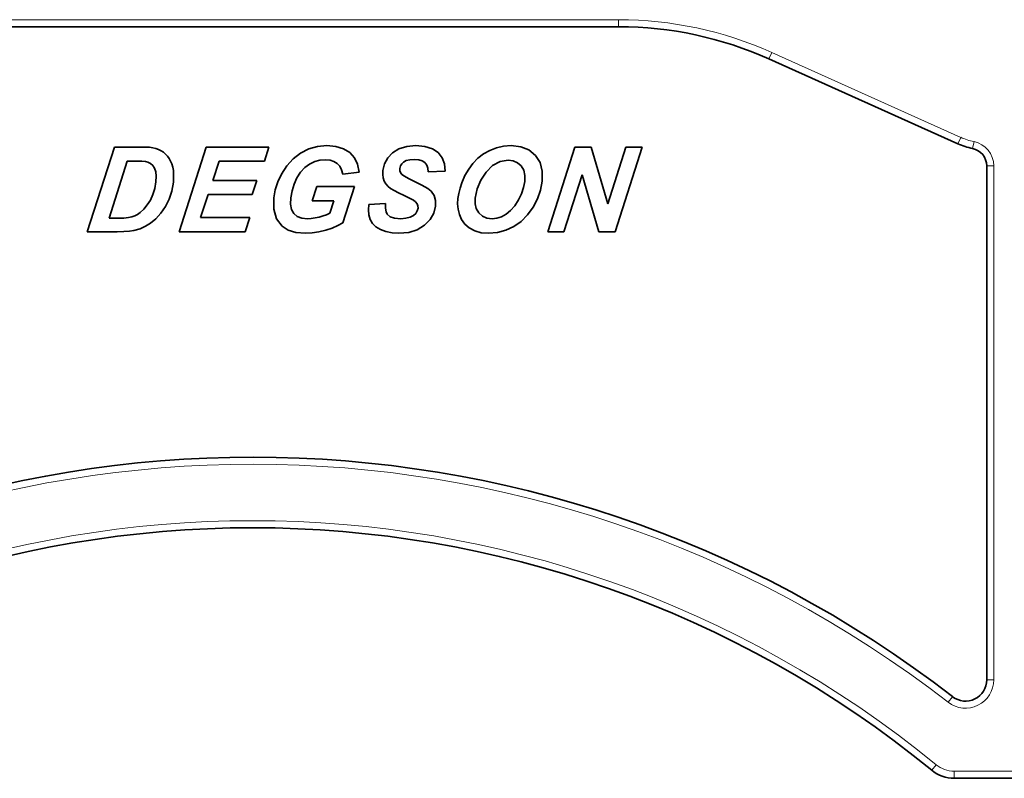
# Model space of a CAD drawing. Header units: millimetres. Extents: x 6 to 292, y 26 to 225.
# Tile 20 of 26: x 221 to 235, y 108 to 118. Entities that reach past the tile are written whole.
import ezdxf

# ---------------------------------------------------------------- set-up
doc = ezdxf.new("R2010")
doc.units = ezdxf.units.MM
doc.layers.add('可见', color=7, linetype='Continuous')
doc.layers.add('相切', color=7, linetype='Continuous')
doc.layers.add('尺寸层', color=5, linetype='Continuous', lineweight=13)

# ---------------------------------------------------------------- blocks, each defined once
blk = doc.blocks.new('SE4')
at = {"layer": '可见', "color": 7, "linetype": 'Continuous', "lineweight": 35}
for p, q in [((219.198, 118.227), (229.564, 118.227)), ((231.693, 117.77), (234.371, 116.568)), ((225.295, 116.53), (225.429, 116.542)), ((225.429, 116.542), (225.557, 116.531)), ((226.56, 116.531), (226.689, 116.542)), ((226.689, 116.542), (226.818, 116.531)), ((227.932, 116.535), (228.04, 116.542)), ((228.04, 116.542), (228.177, 116.527)), ((222.031, 115.321), (222.416, 116.522)), ((222.416, 116.522), (222.74, 116.522)), ((222.74, 116.522), (222.819, 116.521)), ((222.819, 116.521), (222.877, 116.52)), ((222.877, 116.52), (222.912, 116.518)), ((222.912, 116.518), (222.959, 116.511)), ((222.959, 116.511), (223.003, 116.501)), ((223.003, 116.501), (223.042, 116.487)), ((223.042, 116.487), (223.078, 116.47)), ((223.078, 116.47), (223.111, 116.449)), ((223.111, 116.449), (223.141, 116.423)), ((223.141, 116.423), (223.168, 116.394)), ((223.332, 115.321), (223.716, 116.522)), ((223.716, 116.522), (224.606, 116.522)), ((224.606, 116.522), (224.542, 116.321)), ((224.951, 116.355), (225.055, 116.436)), ((225.055, 116.436), (225.17, 116.495)), ((225.17, 116.495), (225.295, 116.53)), ((225.557, 116.531), (225.665, 116.499)), ((225.665, 116.499), (225.752, 116.445)), ((225.752, 116.445), (225.818, 116.371)), ((226.291, 116.37), (226.36, 116.442)), ((226.36, 116.442), (226.45, 116.498)), ((226.45, 116.498), (226.56, 116.531)), ((226.818, 116.531), (226.924, 116.498)), ((226.924, 116.498), (227.005, 116.443)), ((227.005, 116.443), (227.063, 116.37)), ((227.569, 116.363), (227.648, 116.424)), ((227.648, 116.424), (227.736, 116.474)), ((227.736, 116.474), (227.831, 116.512)), ((227.831, 116.512), (227.932, 116.535)), ((228.177, 116.527), (228.292, 116.481)), ((228.292, 116.481), (228.384, 116.404)), ((228.384, 116.404), (228.449, 116.301)), ((228.559, 115.321), (228.943, 116.522)), ((228.943, 116.522), (229.174, 116.522)), ((229.174, 116.522), (229.41, 115.718)), ((229.41, 115.718), (229.667, 116.522)), ((229.897, 116.522), (229.513, 115.321)), ((229.667, 116.522), (229.897, 116.522)), ((222.599, 116.323), (222.34, 115.514)), ((222.742, 116.323), (222.599, 116.323)), ((222.807, 116.322), (222.742, 116.323)), ((222.857, 116.317), (222.807, 116.322)), ((222.892, 116.309), (222.857, 116.317)), ((222.928, 116.29), (222.892, 116.309)), ((222.959, 116.261), (222.928, 116.29)), ((223.168, 116.394), (223.192, 116.36)), ((223.192, 116.36), (223.213, 116.323)), ((223.213, 116.323), (223.23, 116.283)), ((223.23, 116.283), (223.243, 116.238)), ((223.899, 116.321), (223.812, 116.048)), ((224.542, 116.321), (223.899, 116.321)), ((224.861, 116.255), (224.951, 116.355)), ((225.182, 116.28), (225.115, 116.231)), ((225.255, 116.315), (225.182, 116.28)), ((225.33, 116.335), (225.255, 116.315)), ((225.409, 116.342), (225.33, 116.335)), ((225.473, 116.337), (225.409, 116.342)), ((225.527, 116.319), (225.473, 116.337)), ((225.573, 116.291), (225.527, 116.319)), ((225.61, 116.251), (225.573, 116.291)), ((225.818, 116.371), (225.863, 116.277)), ((225.863, 116.277), (225.887, 116.164)), ((226.222, 116.191), (226.245, 116.286)), ((226.245, 116.286), (226.291, 116.37)), ((226.488, 116.284), (226.47, 116.254)), ((226.515, 116.31), (226.488, 116.284)), ((226.553, 116.33), (226.515, 116.31)), ((226.603, 116.342), (226.553, 116.33)), ((226.666, 116.346), (226.603, 116.342)), ((226.729, 116.341), (226.666, 116.346)), ((226.779, 116.326), (226.729, 116.341)), ((226.818, 116.301), (226.779, 116.326)), ((226.844, 116.266), (226.818, 116.301)), ((226.86, 116.222), (226.844, 116.266)), ((227.063, 116.37), (227.095, 116.282)), ((227.095, 116.282), (227.103, 116.179)), ((227.438, 116.208), (227.499, 116.291)), ((227.499, 116.291), (227.569, 116.363)), ((227.882, 116.317), (227.777, 116.261)), ((227.997, 116.336), (227.882, 116.317)), ((228.07, 116.327), (227.997, 116.336)), ((228.132, 116.3), (228.07, 116.327)), ((228.182, 116.255), (228.132, 116.3)), ((228.449, 116.301), (228.481, 116.179)), ((222.985, 116.223), (222.959, 116.261)), ((223.002, 116.173), (222.985, 116.223)), ((223.009, 116.109), (223.002, 116.173)), ((223.243, 116.238), (223.252, 116.19)), ((223.252, 116.19), (223.256, 116.137)), ((223.256, 116.137), (223.256, 116.082)), ((224.733, 116.027), (224.784, 116.136)), ((224.784, 116.136), (224.861, 116.255)), ((225.056, 116.167), (225.004, 116.088)), ((225.115, 116.231), (225.056, 116.167)), ((225.636, 116.2), (225.61, 116.251)), ((225.654, 116.138), (225.636, 116.2)), ((225.887, 116.164), (225.654, 116.138)), ((226.22, 116.135), (226.222, 116.191)), ((226.227, 116.085), (226.22, 116.135)), ((226.47, 116.254), (226.461, 116.219)), ((226.461, 116.219), (226.462, 116.187)), ((226.462, 116.187), (226.473, 116.159)), ((226.473, 116.159), (226.492, 116.134)), ((226.492, 116.134), (226.527, 116.108)), ((226.865, 116.169), (226.86, 116.222)), ((227.103, 116.179), (226.865, 116.169)), ((227.385, 116.117), (227.438, 116.208)), ((227.684, 116.167), (227.608, 116.051)), ((227.777, 116.261), (227.684, 116.167)), ((228.218, 116.195), (228.182, 116.255)), ((228.235, 116.12), (228.218, 116.195)), ((228.481, 116.179), (228.481, 116.037)), ((229.048, 116.128), (228.789, 115.321)), ((229.282, 115.321), (229.048, 116.128)), ((234.781, 116.256), (234.781, 108.97)), ((222.988, 115.936), (223.005, 116.031)), ((223.005, 116.031), (223.009, 116.109)), ((223.252, 116.024), (223.23, 115.899)), ((223.256, 116.082), (223.252, 116.024)), ((223.812, 116.048), (224.433, 116.048)), ((224.433, 116.048), (224.369, 115.848)), ((224.697, 115.915), (224.733, 116.027)), ((224.963, 115.998), (224.934, 115.903)), ((225.004, 116.088), (224.963, 115.998)), ((226.242, 116.039), (226.227, 116.085)), ((226.265, 115.999), (226.242, 116.039)), ((226.295, 115.964), (226.265, 115.999)), ((226.527, 116.108), (226.583, 116.077)), ((226.583, 116.077), (226.659, 116.04)), ((226.659, 116.04), (226.775, 115.984)), ((226.775, 115.984), (226.857, 115.936)), ((227.315, 115.939), (227.341, 116.016)), ((227.341, 116.016), (227.385, 116.117)), ((227.608, 116.051), (227.556, 115.928)), ((228.217, 115.947), (228.234, 116.033)), ((228.234, 116.033), (228.235, 116.12)), ((228.481, 116.037), (228.457, 115.911)), ((222.926, 115.77), (222.962, 115.849)), ((222.962, 115.849), (222.988, 115.936)), ((223.23, 115.899), (223.192, 115.784)), ((223.747, 115.848), (223.636, 115.522)), ((224.369, 115.848), (223.747, 115.848)), ((224.677, 115.8), (224.697, 115.915)), ((224.934, 115.903), (224.916, 115.803)), ((225.22, 115.761), (225.284, 115.962)), ((225.284, 115.962), (225.821, 115.962)), ((225.821, 115.962), (225.656, 115.447)), ((226.332, 115.934), (226.295, 115.964)), ((226.38, 115.905), (226.332, 115.934)), ((226.444, 115.871), (226.38, 115.905)), ((226.524, 115.833), (226.444, 115.871)), ((226.857, 115.936), (226.907, 115.895)), ((226.907, 115.895), (226.947, 115.835)), ((227.284, 115.792), (227.296, 115.864)), ((227.296, 115.864), (227.315, 115.939)), ((227.556, 115.928), (227.529, 115.797)), ((228.144, 115.772), (228.188, 115.86)), ((228.188, 115.86), (228.217, 115.947)), ((228.457, 115.911), (228.413, 115.789)), ((222.882, 115.702), (222.926, 115.77)), ((223.192, 115.784), (223.14, 115.679)), ((224.677, 115.64), (224.677, 115.8)), ((224.916, 115.803), (224.914, 115.711)), ((224.914, 115.711), (224.928, 115.636)), ((225.526, 115.761), (225.22, 115.761)), ((225.469, 115.583), (225.526, 115.761)), ((226.018, 115.633), (226.023, 115.71)), ((226.023, 115.71), (226.26, 115.722)), ((226.26, 115.722), (226.258, 115.656)), ((226.601, 115.796), (226.524, 115.833)), ((226.655, 115.767), (226.601, 115.796)), ((226.685, 115.745), (226.655, 115.767)), ((226.707, 115.719), (226.685, 115.745)), ((226.719, 115.689), (226.707, 115.719)), ((226.947, 115.835), (226.968, 115.765)), ((226.968, 115.765), (226.968, 115.685)), ((227.281, 115.716), (227.284, 115.792)), ((227.289, 115.64), (227.281, 115.716)), ((227.529, 115.797), (227.529, 115.719)), ((227.529, 115.719), (227.546, 115.65)), ((228.092, 115.69), (228.144, 115.772)), ((228.413, 115.789), (228.351, 115.669)), ((222.705, 115.545), (222.745, 115.566)), ((222.745, 115.566), (222.783, 115.594)), ((222.783, 115.594), (222.835, 115.643)), ((222.835, 115.643), (222.882, 115.702)), ((223.076, 115.586), (223.005, 115.506)), ((223.14, 115.679), (223.076, 115.586)), ((224.716, 115.507), (224.677, 115.64)), ((224.928, 115.636), (224.96, 115.579)), ((224.96, 115.579), (225.009, 115.539)), ((225.424, 115.563), (225.469, 115.583)), ((226.024, 115.562), (226.018, 115.633)), ((226.258, 115.656), (226.266, 115.605)), ((226.266, 115.605), (226.281, 115.571)), ((226.281, 115.571), (226.323, 115.535)), ((226.654, 115.55), (226.688, 115.581)), ((226.688, 115.581), (226.709, 115.616)), ((226.709, 115.616), (226.72, 115.655)), ((226.72, 115.655), (226.719, 115.689)), ((226.943, 115.584), (226.891, 115.493)), ((226.968, 115.685), (226.943, 115.584)), ((227.307, 115.565), (227.289, 115.64)), ((227.546, 115.65), (227.581, 115.59)), ((227.581, 115.59), (227.632, 115.543)), ((227.903, 115.535), (227.97, 115.572)), ((227.97, 115.572), (228.033, 115.623)), ((228.033, 115.623), (228.092, 115.69)), ((228.351, 115.669), (228.272, 115.56)), ((222.34, 115.514), (222.465, 115.514)), ((222.465, 115.514), (222.548, 115.516)), ((222.548, 115.516), (222.614, 115.522)), ((222.614, 115.522), (222.664, 115.531)), ((222.664, 115.531), (222.705, 115.545)), ((222.927, 115.441), (222.859, 115.399)), ((223.005, 115.506), (222.927, 115.441)), ((223.636, 115.522), (224.335, 115.522)), ((224.335, 115.522), (224.27, 115.321)), ((224.794, 115.401), (224.716, 115.507)), ((225.009, 115.539), (225.073, 115.515)), ((225.073, 115.515), (225.154, 115.507)), ((225.154, 115.507), (225.207, 115.509)), ((225.207, 115.509), (225.262, 115.517)), ((225.262, 115.517), (225.319, 115.529)), ((225.319, 115.529), (225.374, 115.545)), ((225.374, 115.545), (225.424, 115.563)), ((225.656, 115.447), (225.583, 115.408)), ((226.043, 115.497), (226.024, 115.562)), ((226.075, 115.44), (226.043, 115.497)), ((226.123, 115.392), (226.075, 115.44)), ((226.323, 115.535), (226.388, 115.514)), ((226.388, 115.514), (226.474, 115.507)), ((226.474, 115.507), (226.548, 115.512)), ((226.548, 115.512), (226.608, 115.526)), ((226.608, 115.526), (226.654, 115.55)), ((226.891, 115.493), (226.812, 115.413)), ((227.338, 115.494), (227.307, 115.565)), ((227.385, 115.431), (227.338, 115.494)), ((227.447, 115.376), (227.385, 115.431)), ((227.632, 115.543), (227.695, 115.515)), ((227.695, 115.515), (227.77, 115.506)), ((227.77, 115.506), (227.837, 115.513)), ((227.837, 115.513), (227.903, 115.535)), ((228.181, 115.468), (228.078, 115.395)), ((228.272, 115.56), (228.181, 115.468)), ((222.454, 115.321), (222.031, 115.321)), ((222.552, 115.323), (222.454, 115.321)), ((222.632, 115.329), (222.552, 115.323)), ((222.693, 115.339), (222.632, 115.329)), ((222.781, 115.365), (222.693, 115.339)), ((222.859, 115.399), (222.781, 115.365)), ((224.27, 115.321), (223.332, 115.321)), ((224.879, 115.345), (224.794, 115.401)), ((224.989, 115.312), (224.879, 115.345)), ((225.125, 115.3), (224.989, 115.312)), ((225.22, 115.305), (225.125, 115.3)), ((225.316, 115.319), (225.22, 115.305)), ((225.411, 115.343), (225.316, 115.319)), ((225.502, 115.374), (225.411, 115.343)), ((225.583, 115.408), (225.502, 115.374)), ((226.187, 115.352), (226.123, 115.392)), ((226.264, 115.324), (226.187, 115.352)), ((226.351, 115.306), (226.264, 115.324)), ((226.449, 115.3), (226.351, 115.306)), ((226.589, 115.313), (226.449, 115.3)), ((226.71, 115.35), (226.589, 115.313)), ((226.812, 115.413), (226.71, 115.35)), ((227.524, 115.333), (227.447, 115.376)), ((227.615, 115.308), (227.524, 115.333)), ((227.72, 115.3), (227.615, 115.308)), ((227.846, 115.31), (227.72, 115.3)), ((227.965, 115.342), (227.846, 115.31)), ((228.078, 115.395), (227.965, 115.342)), ((228.789, 115.321), (228.559, 115.321)), ((229.513, 115.321), (229.282, 115.321)), ((235.619, 107.577), (234.319, 107.577))]:
    blk.add_line(p, q, dxfattribs=at)
for centre, radius, start, end in [((229.564, 113.027), 5.2, 65.8209, 90), ((234.781, 117.481), 1, 245.8209, 258.463), ((234.531, 116.256), 0.25, 0, 78.463), ((224.375, 95.927), 16.2, 52.2341, 127.7202), ((224.375, 95.927), 15.2, 50.7041, 129.2959), ((234.481, 108.97), 0.3, 232.2341, 0), ((234.319, 108.077), 0.5, 230.7041, 270)]:
    blk.add_arc(centre, radius, start, end, dxfattribs=at)
at = {"layer": '相切', "color": 7, "linetype": 'Continuous', "lineweight": 13}
for p, q in [((219.198, 118.327), (229.564, 118.327)), ((229.564, 118.227), (229.564, 118.327)), ((231.693, 117.77), (231.734, 117.862)), ((231.734, 117.862), (234.412, 116.659)), ((234.371, 116.568), (234.412, 116.659)), ((234.581, 116.501), (234.601, 116.599)), ((234.781, 116.256), (234.881, 116.256)), ((234.881, 116.256), (234.881, 108.97)), ((234.781, 108.97), (234.881, 108.97)), ((234.297, 108.733), (234.236, 108.654)), ((234.065, 107.767), (234.002, 107.69)), ((234.319, 107.677), (234.319, 107.577)), ((235.619, 107.677), (234.319, 107.677))]:
    blk.add_line(p, q, dxfattribs=at)
for centre, radius, start, end in [((229.564, 113.027), 5.3, 65.8209, 90), ((234.781, 117.481), 0.9, 245.8209, 258.463), ((234.531, 116.256), 0.35, 0, 78.463), ((224.375, 95.927), 16.1, 52.2341, 127.7202), ((224.375, 95.927), 15.3, 50.7041, 129.2959), ((234.481, 108.97), 0.4, 232.2341, 0), ((234.319, 108.077), 0.4, 230.7041, 270)]:
    blk.add_arc(centre, radius, start, end, dxfattribs=at)

msp = doc.modelspace()

# ---------------------------------------------------------------- block references
at = {"layer": '尺寸层'}
msp.add_blockref('SE4', (0, 0), dxfattribs=at)

doc.saveas('drawing.dxf')
